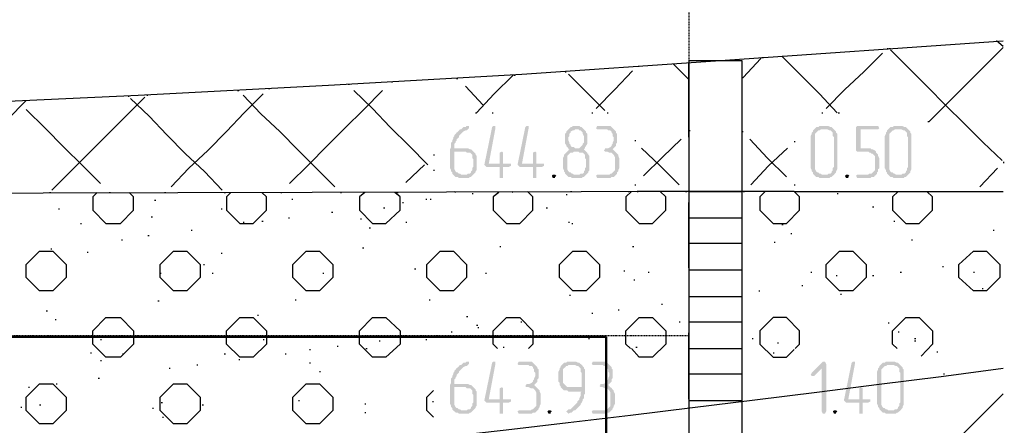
# Model space of a CAD drawing. Header units: millimetres. Extents: x -93479 to 1057970, y -66333 to 172656.
# Tile 142 of 145: x 235343 to 239113, y 49640 to 51193. Entities that reach past the tile are written whole.
import ezdxf

# ---------------------------------------------------------------- set-up
doc = ezdxf.new("R2010")
doc.units = ezdxf.units.MM
doc.linetypes.add('01 Штриховая _4 мм_', pattern=[6, 3.5, -2.5])
doc.layers.add('PDF _Геометрия', color=7, linetype='Continuous')
doc.layers.add('PDF _Сплошная заливка', color=7, linetype='Continuous')
doc.layers.add('РАЗМЕРЫ', color=7, linetype='Continuous', lineweight=9)

# ---------------------------------------------------------------- blocks, each defined once
blk = doc.blocks.new('геология3')
at = {"layer": 'PDF _Сплошная заливка', "transparency": 33554559}
for points in [[(70.3861, -10.1648), (70.3844, -10.1648), (70.3828, -10.1665), (70.3794, -10.1665), (70.3778, -10.1682), (70.3761, -10.1698), (70.3744, -10.1698), (70.3728, -10.1715), (70.3711, -10.1732), (70.3694, -10.1748), (70.3678, -10.1765), (70.3661, -10.1782), (70.3661, -10.1798), (70.3644, -10.1815), (70.3644, -10.1832), (70.3628, -10.1865), (70.3628, -10.1882), (70.3611, -10.1898), (70.3611, -10.1965), (70.3594, -10.1998), (70.3594, -10.2282), (70.3611, -10.2315), (70.3611, -10.2332), (70.3628, -10.2348), (70.3628, -10.2365), (70.3644, -10.2382), (70.3761, -10.2382), (70.3744, -10.2365), (70.3728, -10.2365), (70.3711, -10.2348), (70.3694, -10.2348), (70.3678, -10.2332), (70.3661, -10.2298), (70.3661, -10.2032), (70.3944, -10.2032), (70.3928, -10.2015), (70.3911, -10.1998), (70.3894, -10.1998), (70.3861, -10.1982), (70.3661, -10.1982), (70.3661, -10.1915), (70.3678, -10.1898), (70.3678, -10.1882), (70.3694, -10.1865), (70.3694, -10.1848), (70.3711, -10.1832), (70.3728, -10.1815), (70.3728, -10.1798), (70.3744, -10.1782), (70.3761, -10.1765), (70.3778, -10.1748), (70.3794, -10.1732), (70.3828, -10.1715), (70.3844, -10.1715), (70.3861, -10.1698), (70.3878, -10.1682), (70.3878, -10.1648)], [(70.4261, -10.1648), (70.4244, -10.1648), (70.4228, -10.1665), (70.4111, -10.2232), (70.4128, -10.2248), (70.4144, -10.2265), (70.4344, -10.2265), (70.4344, -10.2432), (70.4394, -10.2432), (70.4394, -10.2398), (70.4394, -10.2265), (70.4478, -10.2265), (70.4511, -10.2248), (70.4511, -10.2215), (70.4178, -10.2215), (70.4278, -10.1682), (70.4278, -10.1648)], [(70.4761, -10.1648), (70.4744, -10.1648), (70.4728, -10.1665), (70.4611, -10.2232), (70.4628, -10.2248), (70.4644, -10.2265), (70.4844, -10.2265), (70.4844, -10.2432), (70.4894, -10.2432), (70.4894, -10.2398), (70.4894, -10.2265), (70.4978, -10.2265), (70.5011, -10.2248), (70.5011, -10.2215), (70.4678, -10.2215), (70.4778, -10.1682), (70.4778, -10.1648)], [(70.5494, -10.1648), (70.5444, -10.1648), (70.5428, -10.1665), (70.5411, -10.1665), (70.5394, -10.1682), (70.5378, -10.1698), (70.5361, -10.1715), (70.5344, -10.1732), (70.5344, -10.1748), (70.5328, -10.1765), (70.5328, -10.1915), (70.5344, -10.1932), (70.5344, -10.1948), (70.5361, -10.1965), (70.5378, -10.1982), (70.5378, -10.1998), (70.5394, -10.1998), (70.5378, -10.2015), (70.5361, -10.2032), (70.5528, -10.2032), (70.5544, -10.2048), (70.5594, -10.2048), (70.5611, -10.2065), (70.5628, -10.2082), (70.5628, -10.2132), (70.5644, -10.2148), (70.5644, -10.2265), (70.5628, -10.2282), (70.5628, -10.2315), (70.5611, -10.2332), (70.5611, -10.2348), (70.5594, -10.2365), (70.5561, -10.2365), (70.5544, -10.2382), (70.5344, -10.2382), (70.5361, -10.2398), (70.5378, -10.2415), (70.5411, -10.2415), (70.5428, -10.2432), (70.5578, -10.2432), (70.5594, -10.2415), (70.5611, -10.2415), (70.5628, -10.2398), (70.5644, -10.2382), (70.5661, -10.2365), (70.5678, -10.2348), (70.5678, -10.2332), (70.5694, -10.2315), (70.5694, -10.2098), (70.5678, -10.2082), (70.5678, -10.2065), (70.5661, -10.2065), (70.5661, -10.2048), (70.5644, -10.2032), (70.5628, -10.2015), (70.5611, -10.1998), (70.5628, -10.1982), (70.5478, -10.1982), (70.5461, -10.1965), (70.5428, -10.1965), (70.5411, -10.1948), (70.5411, -10.1932), (70.5394, -10.1915), (70.5394, -10.1898), (70.5378, -10.1865), (70.5378, -10.1815), (70.5394, -10.1798), (70.5394, -10.1765), (70.5411, -10.1748), (70.5411, -10.1732), (70.5444, -10.1715), (70.5461, -10.1715), (70.5478, -10.1698), (70.5611, -10.1698), (70.5594, -10.1682), (70.5578, -10.1665), (70.5561, -10.1665), (70.5544, -10.1648), (70.5511, -10.1648)], [(70.5611, -10.1698), (70.5494, -10.1698), (70.5528, -10.1698), (70.5544, -10.1715), (70.5561, -10.1715), (70.5578, -10.1732), (70.5594, -10.1748), (70.5594, -10.1765), (70.5611, -10.1798), (70.5611, -10.1898), (70.5594, -10.1915), (70.5594, -10.1932), (70.5578, -10.1948), (70.5561, -10.1965), (70.5544, -10.1982), (70.5494, -10.1982), (70.5628, -10.1982), (70.5628, -10.1965), (70.5644, -10.1948), (70.5661, -10.1915), (70.5661, -10.1765), (70.5644, -10.1748), (70.5644, -10.1732), (70.5628, -10.1715)], [(70.5944, -10.1648), (70.5811, -10.1648), (70.5794, -10.1682), (70.5811, -10.1698), (70.5961, -10.1698), (70.5978, -10.1715), (70.6011, -10.1715), (70.6028, -10.1732), (70.6028, -10.1748), (70.6044, -10.1765), (70.6044, -10.1798), (70.6061, -10.1815), (70.6061, -10.1865), (70.6044, -10.1898), (70.6044, -10.1915), (70.6028, -10.1932), (70.6028, -10.1948), (70.6011, -10.1965), (70.5978, -10.1982), (70.5928, -10.1982), (70.5928, -10.1998), (70.5911, -10.2015), (70.5928, -10.2032), (70.5961, -10.2032), (70.5994, -10.2048), (70.6028, -10.2048), (70.6044, -10.2065), (70.6061, -10.2082), (70.6078, -10.2115), (70.6078, -10.2315), (70.6061, -10.2332), (70.6044, -10.2348), (70.6028, -10.2365), (70.6011, -10.2365), (70.5994, -10.2382), (70.5811, -10.2382), (70.5794, -10.2398), (70.5811, -10.2432), (70.6011, -10.2432), (70.6028, -10.2415), (70.6061, -10.2415), (70.6078, -10.2398), (70.6094, -10.2382), (70.6111, -10.2365), (70.6111, -10.2348), (70.6128, -10.2332), (70.6128, -10.2315), (70.6144, -10.2282), (70.6144, -10.2132), (70.6128, -10.2098), (70.6128, -10.2082), (70.6111, -10.2065), (70.6094, -10.2048), (70.6078, -10.2032), (70.6061, -10.2015), (70.6044, -10.1998), (70.6061, -10.1982), (70.6078, -10.1965), (70.6094, -10.1948), (70.6094, -10.1915), (70.6111, -10.1898), (70.6111, -10.1765), (70.6094, -10.1748), (70.6094, -10.1732), (70.6078, -10.1715), (70.6061, -10.1698), (70.6044, -10.1682), (70.6028, -10.1665), (70.6011, -10.1648), (70.5961, -10.1648)], [(70.9261, -10.1648), (70.9161, -10.1648), (70.9144, -10.1665), (70.9111, -10.1665), (70.9094, -10.1682), (70.9078, -10.1698), (70.9061, -10.1715), (70.9061, -10.1732), (70.9044, -10.1748), (70.9044, -10.1765), (70.9028, -10.1798), (70.9028, -10.2282), (70.9044, -10.2315), (70.9044, -10.2332), (70.9061, -10.2348), (70.9061, -10.2365), (70.9078, -10.2382), (70.9094, -10.2398), (70.9111, -10.2415), (70.9144, -10.2415), (70.9161, -10.2432), (70.9311, -10.2432), (70.9328, -10.2415), (70.9344, -10.2415), (70.9361, -10.2398), (70.9378, -10.2382), (70.9194, -10.2382), (70.9178, -10.2365), (70.9161, -10.2365), (70.9144, -10.2348), (70.9128, -10.2348), (70.9111, -10.2332), (70.9094, -10.2298), (70.9094, -10.1765), (70.9111, -10.1748), (70.9128, -10.1732), (70.9144, -10.1715), (70.9161, -10.1715), (70.9178, -10.1698), (70.9378, -10.1698), (70.9361, -10.1682), (70.9344, -10.1665), (70.9328, -10.1665), (70.9294, -10.1648), (70.9278, -10.1648)], [(70.9378, -10.1698), (70.9261, -10.1698), (70.9278, -10.1698), (70.9311, -10.1715), (70.9328, -10.1715), (70.9344, -10.1732), (70.9361, -10.1748), (70.9361, -10.1798), (70.9378, -10.1815), (70.9378, -10.2265), (70.9361, -10.2282), (70.9361, -10.2315), (70.9344, -10.2332), (70.9344, -10.2348), (70.9328, -10.2365), (70.9294, -10.2365), (70.9278, -10.2382), (70.9194, -10.2382), (70.9378, -10.2382), (70.9394, -10.2365), (70.9411, -10.2348), (70.9411, -10.2332), (70.9428, -10.2298), (70.9428, -10.1765), (70.9411, -10.1748), (70.9411, -10.1732), (70.9394, -10.1715)], [(71.0028, -10.1648), (70.9728, -10.1648), (70.9711, -10.1665), (70.9711, -10.2015), (70.9728, -10.2032), (70.9894, -10.2032), (70.9911, -10.2048), (70.9928, -10.2048), (70.9944, -10.2065), (70.9961, -10.2065), (70.9978, -10.2082), (70.9994, -10.2098), (70.9994, -10.2315), (70.9978, -10.2332), (70.9961, -10.2348), (70.9944, -10.2365), (70.9911, -10.2365), (70.9894, -10.2382), (70.9728, -10.2382), (70.9711, -10.2398), (70.9728, -10.2432), (70.9928, -10.2432), (70.9944, -10.2415), (70.9978, -10.2415), (70.9994, -10.2398), (71.0011, -10.2382), (71.0028, -10.2365), (71.0028, -10.2348), (71.0044, -10.2332), (71.0044, -10.2298), (71.0061, -10.2282), (71.0061, -10.2132), (71.0044, -10.2098), (71.0044, -10.2082), (71.0028, -10.2065), (71.0011, -10.2048), (71.0011, -10.2032), (70.9994, -10.2015), (70.9961, -10.1998), (70.9944, -10.1998), (70.9928, -10.1982), (70.9778, -10.1982), (70.9778, -10.1698), (71.0044, -10.1698), (71.0061, -10.1682), (71.0044, -10.1648)], [(71.0378, -10.1648), (71.0278, -10.1648), (71.0261, -10.1665), (71.0228, -10.1665), (71.0211, -10.1682), (71.0194, -10.1698), (71.0178, -10.1715), (71.0178, -10.1732), (71.0161, -10.1748), (71.0161, -10.1765), (71.0144, -10.1798), (71.0144, -10.2282), (71.0161, -10.2315), (71.0161, -10.2332), (71.0178, -10.2348), (71.0178, -10.2365), (71.0194, -10.2382), (71.0211, -10.2398), (71.0228, -10.2415), (71.0261, -10.2415), (71.0278, -10.2432), (71.0428, -10.2432), (71.0444, -10.2415), (71.0461, -10.2415), (71.0478, -10.2398), (71.0494, -10.2382), (71.0311, -10.2382), (71.0294, -10.2365), (71.0278, -10.2365), (71.0261, -10.2348), (71.0244, -10.2348), (71.0228, -10.2332), (71.0211, -10.2298), (71.0211, -10.1765), (71.0228, -10.1748), (71.0244, -10.1732), (71.0261, -10.1715), (71.0278, -10.1715), (71.0294, -10.1698), (71.0494, -10.1698), (71.0478, -10.1682), (71.0461, -10.1665), (71.0444, -10.1665), (71.0411, -10.1648), (71.0394, -10.1648)], [(71.0494, -10.1698), (71.0378, -10.1698), (71.0394, -10.1698), (71.0428, -10.1715), (71.0444, -10.1715), (71.0461, -10.1732), (71.0478, -10.1748), (71.0478, -10.1798), (71.0494, -10.1815), (71.0494, -10.2265), (71.0478, -10.2282), (71.0478, -10.2315), (71.0461, -10.2332), (71.0461, -10.2348), (71.0444, -10.2365), (71.0411, -10.2365), (71.0394, -10.2382), (71.0311, -10.2382), (71.0494, -10.2382), (71.0511, -10.2365), (71.0528, -10.2348), (71.0528, -10.2332), (71.0544, -10.2298), (71.0544, -10.1765), (71.0528, -10.1748), (71.0528, -10.1732), (71.0511, -10.1715)], [(70.3944, -10.2032), (70.3828, -10.2032), (70.3844, -10.2048), (70.3894, -10.2048), (70.3911, -10.2065), (70.3928, -10.2082), (70.3928, -10.2132), (70.3944, -10.2148), (70.3944, -10.2265), (70.3928, -10.2282), (70.3928, -10.2315), (70.3911, -10.2332), (70.3911, -10.2348), (70.3894, -10.2365), (70.3861, -10.2365), (70.3844, -10.2382), (70.3644, -10.2382), (70.3661, -10.2398), (70.3678, -10.2415), (70.3711, -10.2415), (70.3728, -10.2432), (70.3878, -10.2432), (70.3894, -10.2415), (70.3911, -10.2415), (70.3928, -10.2398), (70.3944, -10.2382), (70.3961, -10.2365), (70.3978, -10.2348), (70.3978, -10.2332), (70.3994, -10.2315), (70.3994, -10.2098), (70.3978, -10.2082), (70.3978, -10.2065), (70.3961, -10.2048)], [(70.4378, -10.2032), (70.4344, -10.2048), (70.4344, -10.2065), (70.4344, -10.2215), (70.4178, -10.2215), (70.4394, -10.2215), (70.4394, -10.2048)], [(70.4878, -10.2032), (70.4844, -10.2048), (70.4844, -10.2065), (70.4844, -10.2215), (70.4678, -10.2215), (70.4894, -10.2215), (70.4894, -10.2048)], [(70.5361, -10.2032), (70.5344, -10.2048), (70.5328, -10.2065), (70.5311, -10.2082), (70.5311, -10.2098), (70.5294, -10.2132), (70.5294, -10.2148), (70.5294, -10.2282), (70.5311, -10.2315), (70.5311, -10.2332), (70.5328, -10.2348), (70.5328, -10.2365), (70.5344, -10.2382), (70.5461, -10.2382), (70.5444, -10.2365), (70.5428, -10.2365), (70.5411, -10.2348), (70.5394, -10.2348), (70.5378, -10.2332), (70.5361, -10.2298), (70.5361, -10.2098), (70.5378, -10.2082), (70.5394, -10.2065), (70.5411, -10.2048), (70.5444, -10.2048), (70.5461, -10.2032), (70.5528, -10.2032)], [(70.5161, -10.2382), (70.5144, -10.2382), (70.5128, -10.2398), (70.5144, -10.2432), (70.5178, -10.2432), (70.5178, -10.2415), (70.5194, -10.2398), (70.5178, -10.2382)], [(70.9578, -10.2382), (70.9561, -10.2382), (70.9544, -10.2398), (70.9561, -10.2432), (70.9594, -10.2432), (70.9594, -10.2415), (70.9611, -10.2398), (70.9594, -10.2382)], [(70.3861, -10.5198), (70.3844, -10.5198), (70.3828, -10.5215), (70.3794, -10.5215), (70.3778, -10.5232), (70.3761, -10.5248), (70.3744, -10.5248), (70.3728, -10.5265), (70.3711, -10.5282), (70.3694, -10.5298), (70.3678, -10.5315), (70.3661, -10.5332), (70.3661, -10.5348), (70.3644, -10.5365), (70.3644, -10.5382), (70.3628, -10.5415), (70.3628, -10.5432), (70.3611, -10.5448), (70.3611, -10.5515), (70.3594, -10.5548), (70.3594, -10.5832), (70.3611, -10.5865), (70.3611, -10.5882), (70.3628, -10.5898), (70.3628, -10.5915), (70.3644, -10.5932), (70.3761, -10.5932), (70.3744, -10.5915), (70.3728, -10.5915), (70.3711, -10.5898), (70.3694, -10.5898), (70.3678, -10.5882), (70.3661, -10.5848), (70.3661, -10.5582), (70.3944, -10.5582), (70.3928, -10.5565), (70.3911, -10.5548), (70.3894, -10.5548), (70.3861, -10.5532), (70.3661, -10.5532), (70.3661, -10.5465), (70.3678, -10.5448), (70.3678, -10.5432), (70.3694, -10.5415), (70.3694, -10.5398), (70.3711, -10.5382), (70.3728, -10.5365), (70.3728, -10.5348), (70.3744, -10.5332), (70.3761, -10.5315), (70.3778, -10.5298), (70.3794, -10.5282), (70.3828, -10.5265), (70.3844, -10.5265), (70.3861, -10.5248), (70.3878, -10.5232), (70.3878, -10.5198)], [(70.4261, -10.5198), (70.4244, -10.5198), (70.4228, -10.5215), (70.4111, -10.5782), (70.4128, -10.5798), (70.4144, -10.5815), (70.4344, -10.5815), (70.4344, -10.5982), (70.4394, -10.5982), (70.4394, -10.5948), (70.4394, -10.5815), (70.4478, -10.5815), (70.4511, -10.5798), (70.4511, -10.5765), (70.4178, -10.5765), (70.4278, -10.5232), (70.4278, -10.5198)], [(70.4761, -10.5198), (70.4628, -10.5198), (70.4611, -10.5232), (70.4628, -10.5248), (70.4778, -10.5248), (70.4794, -10.5265), (70.4828, -10.5265), (70.4844, -10.5282), (70.4844, -10.5298), (70.4861, -10.5315), (70.4861, -10.5348), (70.4878, -10.5365), (70.4878, -10.5415), (70.4861, -10.5448), (70.4861, -10.5465), (70.4844, -10.5482), (70.4844, -10.5498), (70.4828, -10.5515), (70.4794, -10.5532), (70.4744, -10.5532), (70.4744, -10.5548), (70.4728, -10.5565), (70.4744, -10.5582), (70.4778, -10.5582), (70.4811, -10.5598), (70.4844, -10.5598), (70.4861, -10.5615), (70.4878, -10.5632), (70.4894, -10.5665), (70.4894, -10.5865), (70.4878, -10.5882), (70.4861, -10.5898), (70.4844, -10.5915), (70.4828, -10.5915), (70.4811, -10.5932), (70.4628, -10.5932), (70.4611, -10.5948), (70.4628, -10.5982), (70.4828, -10.5982), (70.4844, -10.5965), (70.4878, -10.5965), (70.4894, -10.5948), (70.4911, -10.5932), (70.4928, -10.5915), (70.4928, -10.5898), (70.4944, -10.5882), (70.4944, -10.5865), (70.4961, -10.5832), (70.4961, -10.5682), (70.4944, -10.5648), (70.4944, -10.5632), (70.4928, -10.5615), (70.4911, -10.5598), (70.4894, -10.5582), (70.4878, -10.5565), (70.4861, -10.5548), (70.4878, -10.5532), (70.4894, -10.5515), (70.4911, -10.5498), (70.4911, -10.5465), (70.4928, -10.5448), (70.4928, -10.5315), (70.4911, -10.5298), (70.4911, -10.5282), (70.4894, -10.5265), (70.4878, -10.5248), (70.4861, -10.5232), (70.4844, -10.5215), (70.4828, -10.5198), (70.4778, -10.5198)], [(70.5278, -10.5248), (70.5261, -10.5265), (70.5261, -10.5282), (70.5244, -10.5298), (70.5244, -10.5315), (70.5228, -10.5348), (70.5228, -10.5498), (70.5244, -10.5515), (70.5244, -10.5548), (70.5261, -10.5565), (70.5261, -10.5582), (70.5278, -10.5598), (70.5394, -10.5582), (70.5361, -10.5582), (70.5344, -10.5565), (70.5328, -10.5548), (70.5311, -10.5532), (70.5294, -10.5515), (70.5294, -10.5315), (70.5311, -10.5298), (70.5328, -10.5282), (70.5344, -10.5265), (70.5361, -10.5265), (70.5378, -10.5248), (70.5461, -10.5248)], [(70.5461, -10.5198), (70.5361, -10.5198), (70.5344, -10.5215), (70.5311, -10.5215), (70.5294, -10.5232), (70.5278, -10.5248), (70.5478, -10.5248), (70.5511, -10.5265), (70.5528, -10.5265), (70.5544, -10.5282), (70.5561, -10.5298), (70.5561, -10.5348), (70.5578, -10.5365), (70.5578, -10.5582), (70.5394, -10.5582), (70.5278, -10.5598), (70.5294, -10.5615), (70.5311, -10.5632), (70.5361, -10.5632), (70.5378, -10.5648), (70.5578, -10.5648), (70.5561, -10.5665), (70.5561, -10.5715), (70.5544, -10.5748), (70.5544, -10.5765), (70.5528, -10.5782), (70.5511, -10.5798), (70.5511, -10.5815), (70.5494, -10.5832), (70.5478, -10.5848), (70.5461, -10.5865), (70.5444, -10.5882), (70.5428, -10.5898), (70.5411, -10.5915), (70.5378, -10.5915), (70.5361, -10.5932), (70.5344, -10.5948), (70.5361, -10.5965), (70.5378, -10.5982), (70.5411, -10.5965), (70.5428, -10.5965), (70.5444, -10.5948), (70.5461, -10.5932), (70.5478, -10.5932), (70.5494, -10.5915), (70.5511, -10.5898), (70.5528, -10.5882), (70.5544, -10.5865), (70.5561, -10.5848), (70.5561, -10.5832), (70.5578, -10.5815), (70.5594, -10.5782), (70.5594, -10.5765), (70.5611, -10.5748), (70.5611, -10.5698), (70.5628, -10.5682), (70.5628, -10.5315), (70.5611, -10.5298), (70.5611, -10.5282), (70.5594, -10.5265), (70.5578, -10.5248), (70.5561, -10.5232), (70.5544, -10.5215), (70.5528, -10.5215), (70.5494, -10.5198), (70.5478, -10.5198)], [(70.5878, -10.5198), (70.5744, -10.5198), (70.5728, -10.5232), (70.5744, -10.5248), (70.5894, -10.5248), (70.5911, -10.5265), (70.5944, -10.5265), (70.5961, -10.5282), (70.5961, -10.5298), (70.5978, -10.5315), (70.5978, -10.5348), (70.5994, -10.5365), (70.5994, -10.5415), (70.5978, -10.5448), (70.5978, -10.5465), (70.5961, -10.5482), (70.5961, -10.5498), (70.5944, -10.5515), (70.5911, -10.5532), (70.5861, -10.5532), (70.5861, -10.5548), (70.5844, -10.5565), (70.5861, -10.5582), (70.5894, -10.5582), (70.5928, -10.5598), (70.5961, -10.5598), (70.5978, -10.5615), (70.5994, -10.5632), (70.6011, -10.5665), (70.6011, -10.5865), (70.5994, -10.5882), (70.5978, -10.5898), (70.5961, -10.5915), (70.5944, -10.5915), (70.5928, -10.5932), (70.5744, -10.5932), (70.5728, -10.5948), (70.5744, -10.5982), (70.5944, -10.5982), (70.5961, -10.5965), (70.5994, -10.5965), (70.6011, -10.5948), (70.6028, -10.5932), (70.6044, -10.5915), (70.6044, -10.5898), (70.6061, -10.5882), (70.6061, -10.5865), (70.6078, -10.5832), (70.6078, -10.5682), (70.6061, -10.5648), (70.6061, -10.5632), (70.6044, -10.5615), (70.6028, -10.5598), (70.6011, -10.5582), (70.5994, -10.5565), (70.5978, -10.5548), (70.5994, -10.5532), (70.6011, -10.5515), (70.6028, -10.5498), (70.6028, -10.5465), (70.6044, -10.5448), (70.6044, -10.5315), (70.6028, -10.5298), (70.6028, -10.5282), (70.6011, -10.5265), (70.5994, -10.5248), (70.5978, -10.5232), (70.5961, -10.5215), (70.5944, -10.5198), (70.5894, -10.5198)], [(70.9228, -10.5198), (70.9211, -10.5198), (70.9044, -10.5365), (70.9028, -10.5398), (70.9044, -10.5415), (70.9078, -10.5415), (70.9194, -10.5298), (70.9261, -10.5232), (70.9244, -10.5198)], [(70.9261, -10.5232), (70.9194, -10.5298), (70.9194, -10.5948), (70.9211, -10.5982), (70.9244, -10.5982), (70.9261, -10.5948)], [(70.9678, -10.5198), (70.9661, -10.5198), (70.9644, -10.5215), (70.9528, -10.5782), (70.9544, -10.5798), (70.9561, -10.5815), (70.9761, -10.5815), (70.9761, -10.5982), (70.9811, -10.5982), (70.9811, -10.5948), (70.9811, -10.5815), (70.9894, -10.5815), (70.9928, -10.5798), (70.9928, -10.5765), (70.9594, -10.5765), (70.9694, -10.5232), (70.9694, -10.5198)], [(71.0261, -10.5198), (71.0161, -10.5198), (71.0144, -10.5215), (71.0111, -10.5215), (71.0094, -10.5232), (71.0078, -10.5248), (71.0061, -10.5265), (71.0061, -10.5282), (71.0044, -10.5298), (71.0044, -10.5315), (71.0028, -10.5348), (71.0028, -10.5832), (71.0044, -10.5865), (71.0044, -10.5882), (71.0061, -10.5898), (71.0061, -10.5915), (71.0078, -10.5932), (71.0094, -10.5948), (71.0111, -10.5965), (71.0144, -10.5965), (71.0161, -10.5982), (71.0311, -10.5982), (71.0328, -10.5965), (71.0344, -10.5965), (71.0361, -10.5948), (71.0378, -10.5932), (71.0194, -10.5932), (71.0178, -10.5915), (71.0161, -10.5915), (71.0144, -10.5898), (71.0128, -10.5898), (71.0111, -10.5882), (71.0094, -10.5848), (71.0094, -10.5315), (71.0111, -10.5298), (71.0128, -10.5282), (71.0144, -10.5265), (71.0161, -10.5265), (71.0178, -10.5248), (71.0378, -10.5248), (71.0361, -10.5232), (71.0344, -10.5215), (71.0328, -10.5215), (71.0294, -10.5198), (71.0278, -10.5198)], [(71.0378, -10.5248), (71.0261, -10.5248), (71.0278, -10.5248), (71.0311, -10.5265), (71.0328, -10.5265), (71.0344, -10.5282), (71.0361, -10.5298), (71.0361, -10.5348), (71.0378, -10.5365), (71.0378, -10.5815), (71.0361, -10.5832), (71.0361, -10.5865), (71.0344, -10.5882), (71.0344, -10.5898), (71.0328, -10.5915), (71.0294, -10.5915), (71.0278, -10.5932), (71.0194, -10.5932), (71.0378, -10.5932), (71.0394, -10.5915), (71.0411, -10.5898), (71.0411, -10.5882), (71.0428, -10.5848), (71.0428, -10.5315), (71.0411, -10.5298), (71.0411, -10.5282), (71.0394, -10.5265)], [(70.3944, -10.5582), (70.3828, -10.5582), (70.3844, -10.5598), (70.3894, -10.5598), (70.3911, -10.5615), (70.3928, -10.5632), (70.3928, -10.5682), (70.3944, -10.5698), (70.3944, -10.5815), (70.3928, -10.5832), (70.3928, -10.5865), (70.3911, -10.5882), (70.3911, -10.5898), (70.3894, -10.5915), (70.3861, -10.5915), (70.3844, -10.5932), (70.3644, -10.5932), (70.3661, -10.5948), (70.3678, -10.5965), (70.3711, -10.5965), (70.3728, -10.5982), (70.3878, -10.5982), (70.3894, -10.5965), (70.3911, -10.5965), (70.3928, -10.5948), (70.3944, -10.5932), (70.3961, -10.5915), (70.3978, -10.5898), (70.3978, -10.5882), (70.3994, -10.5865), (70.3994, -10.5648), (70.3978, -10.5632), (70.3978, -10.5615), (70.3961, -10.5598)], [(70.4378, -10.5582), (70.4344, -10.5598), (70.4344, -10.5615), (70.4344, -10.5765), (70.4178, -10.5765), (70.4394, -10.5765), (70.4394, -10.5598)], [(70.9794, -10.5582), (70.9761, -10.5598), (70.9761, -10.5615), (70.9761, -10.5765), (70.9594, -10.5765), (70.9811, -10.5765), (70.9811, -10.5598)], [(70.5094, -10.5932), (70.5078, -10.5932), (70.5061, -10.5948), (70.5078, -10.5982), (70.5111, -10.5982), (70.5111, -10.5965), (70.5128, -10.5948), (70.5111, -10.5932)], [(70.9394, -10.5932), (70.9378, -10.5932), (70.9361, -10.5948), (70.9378, -10.5982), (70.9411, -10.5982), (70.9411, -10.5965), (70.9428, -10.5948), (70.9411, -10.5932)]]:
    blk.add_hatch(color=7, dxfattribs=at).paths.add_polyline_path(points)
at = {"layer": 'PDF _Геометрия', "color": 7, "lineweight": 25}
for points in [[(67.2561, -10.2548), (67.5628, -10.2548), (67.7111, -10.2515), (67.8561, -10.2465), (67.9994, -10.2398), (68.1411, -10.2315), (68.2811, -10.2215), (68.4211, -10.2098), (68.5611, -10.1965), (68.8061, -10.1765), (69.0628, -10.1598), (69.3294, -10.1448), (69.6061, -10.1315), (69.8894, -10.1182), (70.1761, -10.1032), (70.4678, -10.0865), (70.7594, -10.0665), (71.1928, -10.0365)], [(71.1928, -10.0448), (71.1828, -10.0365)], [(70.9261, -10.1382), (70.9544, -10.1098), (70.9828, -10.0832), (71.0111, -10.0548)], [(71.0178, -10.0482), (71.0194, -10.0482)], [(71.0211, -10.0482), (71.0228, -10.0482)], [(71.1911, -10.2165), (71.1628, -10.1898), (71.1344, -10.1615), (71.1061, -10.1332), (71.0794, -10.1065), (71.0511, -10.0782), (71.0228, -10.0498)], [(71.0794, -10.1582), (71.0811, -10.1582), (71.1094, -10.1298), (71.1361, -10.1032), (71.1644, -10.0748), (71.1928, -10.0465)], [(70.7194, -10.0948), (70.6961, -10.0715)], [(70.8011, -20.1048), (70.7994, -20.1048), (70.7994, -15.0665), (70.7994, -10.0665), (70.7194, -10.0665), (70.7194, -15.0665), (70.7194, -20.1048), (70.7211, -20.1048)], [(70.7994, -10.0915), (70.8011, -10.0915), (70.8278, -10.0632)], [(70.8294, -10.0615), (70.8311, -10.0615)], [(70.9428, -10.1448), (70.9161, -10.1165), (70.8878, -10.0882), (70.8594, -10.0598)], [(70.5328, -10.0832), (70.5344, -10.0832)], [(70.5928, -10.1415), (70.5644, -10.1132), (70.5378, -10.0865)], [(70.5794, -10.1382), (70.6078, -10.1098), (70.6344, -10.0815)], [(70.6428, -10.0748), (70.6444, -10.0748)], [(70.2711, -10.0982), (70.2728, -10.0982)], [(70.3694, -10.0932), (70.3711, -10.0932)], [(70.3978, -10.1448), (70.3994, -10.1448), (70.4261, -10.1165), (70.4544, -10.0882)], [(70.4561, -10.0882), (70.4578, -10.0882)], [(70.0394, -10.1115), (70.0411, -10.1115)], [(70.0861, -10.1082), (70.0878, -10.1082)], [(70.1178, -10.2515), (70.1461, -10.2232), (70.1744, -10.1948), (70.2011, -10.1682), (70.2294, -10.1398), (70.2578, -10.1115)], [(70.2061, -10.1015), (70.2078, -10.1015)], [(70.3261, -10.2232), (70.2978, -10.1948), (70.2694, -10.1665), (70.2428, -10.1382), (70.2144, -10.1115)], [(70.4094, -10.1332), (70.3828, -10.1048)], [(69.5811, -10.2665), (69.6094, -10.2382), (69.6378, -10.2098), (69.6644, -10.1815), (69.6928, -10.1548), (69.7211, -10.1265)], [(69.7594, -10.2615), (69.7878, -10.2332), (69.8161, -10.2048), (69.8428, -10.1782), (69.8711, -10.1498), (69.8994, -10.1215)], [(69.8744, -10.1198), (69.8761, -10.1198)], [(70.0161, -10.2615), (69.9894, -10.2332), (69.9611, -10.2065), (69.9328, -10.1782), (69.9061, -10.1498), (69.8778, -10.1232)], [(69.9028, -10.1182), (69.9044, -10.1182)], [(69.9394, -10.2565), (69.9661, -10.2282), (69.9944, -10.2015), (70.0228, -10.1732), (70.0494, -10.1448), (70.0778, -10.1165)], [(70.1861, -10.2565), (70.1594, -10.2298), (70.1311, -10.2015), (70.1028, -10.1732), (70.0744, -10.1465), (70.0478, -10.1182)], [(69.8328, -10.2515), (69.8061, -10.2248), (69.7778, -10.1965), (69.7494, -10.1682), (69.7211, -10.1398)], [(70.4228, -10.1448), (70.4244, -10.1448)], [(70.5728, -10.1448), (70.5744, -10.1448)], [(70.5961, -10.1448), (70.5978, -10.1448)], [(70.9194, -10.1448), (70.9211, -10.1448)], [(70.9444, -10.1448), (70.9461, -10.1448)], [(70.7194, -10.1715), (70.7211, -10.1715)], [(70.7994, -10.1732), (70.8011, -10.1732)], [(70.6378, -10.1865), (70.6394, -10.1865)], [(70.6511, -10.2398), (70.6794, -10.2115), (70.7078, -10.1848)], [(70.8661, -10.2415), (70.8378, -10.2132), (70.8111, -10.1848)], [(70.8778, -10.1882), (70.8794, -10.1882)], [(70.7044, -10.2532), (70.6761, -10.2248), (70.6478, -10.1982)], [(70.8128, -10.2532), (70.8394, -10.2248), (70.8678, -10.1982)], [(70.3344, -10.2082), (70.3361, -10.2082)], [(70.2928, -10.2498), (70.3211, -10.2232)], [(70.3344, -10.2315), (70.3361, -10.2315)], [(71.1578, -10.2565), (71.1844, -10.2282)], [(70.8344, -10.2632), (70.8261, -10.2715), (70.8261, -10.2915), (70.8461, -10.3115), (70.8661, -10.3115), (70.8861, -10.2915), (70.8861, -10.2715), (70.8778, -10.2632), (70.7594, -10.2632), (68.1261, -10.2698)], [(70.3678, -10.2648), (70.3661, -10.2632)], [(70.4328, -10.2648), (70.4244, -10.2715), (70.4244, -10.2915), (70.4444, -10.3115), (70.4644, -10.3115), (70.4844, -10.2915), (70.4844, -10.2715), (70.4761, -10.2632)], [(70.4528, -10.2648), (70.4544, -10.2632)], [(70.5411, -10.2632), (70.5428, -10.2632)], [(70.6328, -10.2632), (70.6244, -10.2715), (70.6244, -10.2915), (70.6444, -10.3115), (70.6644, -10.3115), (70.6844, -10.2915), (70.6844, -10.2715), (70.6761, -10.2632)], [(70.6278, -10.2632), (70.6294, -10.2632)], [(70.6378, -10.2532), (70.6394, -10.2532)], [(70.7611, -10.2632), (70.7594, -10.2632), (70.6411, -10.2632), (70.6428, -10.2632)], [(70.7144, -10.2632), (70.7161, -10.2632)], [(70.8011, -10.2632), (70.8028, -10.2632)], [(70.8778, -10.2532), (70.8794, -10.2532)], [(70.8778, -10.2632), (71.1928, -10.2632)], [(71.0344, -10.2632), (71.0261, -10.2715), (71.0261, -10.2915), (71.0461, -10.3115), (71.0661, -10.3115), (71.0861, -10.2915), (71.0861, -10.2715), (71.0778, -10.2632)], [(71.1494, -10.2632), (71.1511, -10.2632)], [(69.7561, -10.2648), (69.7578, -10.2648)], [(69.8278, -10.2648), (69.8211, -10.2715), (69.8211, -10.2915), (69.8411, -10.3115), (69.8628, -10.3115), (69.8828, -10.2915), (69.8828, -10.2715), (69.8761, -10.2648)], [(69.8461, -10.2648), (69.8478, -10.2648)], [(69.9144, -10.2765), (69.9161, -10.2765)], [(69.9294, -10.2648), (69.9311, -10.2648)], [(70.0194, -10.2648), (70.0211, -10.2648)], [(70.0294, -10.2648), (70.0228, -10.2715), (70.0228, -10.2915), (70.0428, -10.3115), (70.0628, -10.3115), (70.0828, -10.2915), (70.0828, -10.2715), (70.0761, -10.2648)], [(70.1044, -10.2648), (70.1061, -10.2648)], [(70.1211, -10.2748), (70.1228, -10.2748)], [(70.1944, -10.2648), (70.1961, -10.2648)], [(70.2311, -10.2648), (70.2228, -10.2715), (70.2228, -10.2915), (70.2428, -10.3115), (70.2628, -10.3115), (70.2844, -10.2915), (70.2844, -10.2715), (70.2761, -10.2648)], [(70.2794, -10.2648), (70.2811, -10.2648)], [(70.3228, -10.2748), (70.3244, -10.2748)], [(70.3294, -10.2748), (70.3311, -10.2748)], [(70.3928, -10.2665), (70.3944, -10.2665)], [(70.5344, -10.2682), (70.5361, -10.2682)], [(70.9428, -10.2665), (70.9444, -10.2665)], [(69.7694, -10.2898), (69.7711, -10.2898)], [(70.0144, -10.2898), (70.0161, -10.2898)], [(70.2594, -10.2882), (70.2611, -10.2882)], [(70.2878, -10.2798), (70.2894, -10.2798)], [(70.5044, -10.2882), (70.5061, -10.2882)], [(70.9961, -10.2865), (70.9978, -10.2865)], [(69.9094, -10.3015), (69.9111, -10.3015)], [(70.0761, -10.3082), (70.0778, -10.3082)], [(70.1161, -10.3032), (70.1178, -10.3032)], [(70.1811, -10.2948), (70.1828, -10.2948)], [(70.2244, -10.3048), (70.2261, -10.3048)], [(70.7194, -10.3032), (70.7994, -10.3032)], [(71.0278, -10.3082), (71.0294, -10.3082)], [(69.8028, -10.3115), (69.8044, -10.3115)], [(69.9694, -10.3215), (69.9711, -10.3215)], [(70.0478, -10.3098), (70.0494, -10.3098)], [(70.2378, -10.3182), (70.2394, -10.3182)], [(70.2928, -10.3098), (70.2944, -10.3098)], [(70.5378, -10.3098), (70.5394, -10.3098)], [(70.5428, -10.3115), (70.5444, -10.3115)], [(70.8594, -10.3132), (70.8611, -10.3132)], [(71.1778, -10.3215), (71.1794, -10.3215)], [(69.8644, -10.3365), (69.8661, -10.3365)], [(69.9044, -10.3298), (69.9061, -10.3298)], [(70.8728, -10.3265), (70.8744, -10.3265)], [(71.0544, -10.3365), (71.0561, -10.3365)], [(69.7578, -10.3498), (69.7594, -10.3498)], [(70.2278, -10.3482), (70.2294, -10.3482)], [(70.4344, -10.3465), (70.4361, -10.3465)], [(70.6344, -10.3465), (70.6361, -10.3465)], [(70.7194, -10.3415), (70.7994, -10.3415)], [(70.8478, -10.3398), (70.8494, -10.3398)], [(69.8128, -10.3548), (69.8144, -10.3548)], [(70.0144, -10.3565), (70.0161, -10.3565)], [(69.9878, -10.3732), (69.9894, -10.3732)], [(70.3061, -10.3798), (70.3078, -10.3798)], [(70.6211, -10.3832), (70.6228, -10.3832)], [(70.7194, -10.3815), (70.7994, -10.3815)], [(71.1011, -10.3765), (71.1028, -10.3765)], [(69.9228, -10.3865), (69.9244, -10.3865)], [(70.0011, -10.3865), (70.0028, -10.3865)], [(70.1678, -10.3865), (70.1694, -10.3865)], [(70.4128, -10.3865), (70.4144, -10.3865)], [(70.6361, -10.3965), (70.6378, -10.3965)], [(70.6578, -10.3848), (70.6594, -10.3848)], [(70.9028, -10.3848), (70.9044, -10.3848)], [(70.9411, -10.3898), (70.9428, -10.3898)], [(70.9961, -10.3898), (70.9978, -10.3898)], [(71.0378, -10.3848), (71.0394, -10.3848)], [(71.1478, -10.3848), (71.1494, -10.3848)], [(70.8894, -10.4048), (70.8911, -10.4048)], [(71.1611, -10.4098), (71.1628, -10.4098)], [(70.1261, -10.4265), (70.1278, -10.4265)], [(70.3278, -10.4265), (70.3294, -10.4265)], [(70.5394, -10.4198), (70.5411, -10.4198)], [(70.7194, -10.4215), (70.7994, -10.4215)], [(70.8244, -10.4132), (70.8261, -10.4132)], [(70.9478, -10.4182), (70.9494, -10.4182)], [(69.9194, -10.4282), (69.9211, -10.4282)], [(70.6128, -10.4415), (70.6144, -10.4415)], [(70.6778, -10.4332), (70.6794, -10.4332)], [(69.7511, -10.4432), (69.7528, -10.4432)], [(69.7644, -10.4565), (69.7661, -10.4565)], [(70.0694, -10.4498), (70.0711, -10.4498)], [(70.3844, -10.4515), (70.3861, -10.4515)], [(70.4311, -10.4998), (70.4244, -10.4932), (70.4244, -10.4732), (70.4444, -10.4532), (70.4644, -10.4532), (70.4844, -10.4732), (70.4844, -10.4932), (70.4778, -10.4998)], [(70.5728, -10.4465), (70.5744, -10.4465)], [(70.6311, -10.4998), (70.6244, -10.4932), (70.6244, -10.4732), (70.6444, -10.4532), (70.6644, -10.4532), (70.6844, -10.4732), (70.6844, -10.4932), (70.6644, -10.5132), (70.6444, -10.5132), (70.6328, -10.4998)], [(70.8794, -10.4998), (70.8861, -10.4932), (70.8861, -10.4732), (70.8661, -10.4532), (70.8461, -10.4532), (70.8261, -10.4732), (70.8261, -10.4932), (70.8461, -10.5132), (70.8661, -10.5132), (70.8778, -10.5015)], [(71.0328, -10.4998), (71.0261, -10.4932), (71.0261, -10.4732), (71.0461, -10.4532), (71.0661, -10.4532), (71.0861, -10.4732), (71.0861, -10.4932), (71.0694, -10.5115)], [(70.3994, -10.4648), (70.4011, -10.4648)], [(70.4011, -10.4682), (70.4028, -10.4682)], [(70.4661, -10.4598), (70.4678, -10.4598)], [(70.7044, -10.4598), (70.7061, -10.4598)], [(70.7194, -10.4598), (70.7994, -10.4598)], [(71.0194, -10.4615), (71.0211, -10.4615)], [(69.8328, -10.4865), (69.8344, -10.4865)], [(70.0778, -10.4865), (70.0794, -10.4865)], [(70.3228, -10.4865), (70.3244, -10.4865)], [(70.3611, -10.4748), (70.3628, -10.4748)], [(70.5678, -10.4848), (70.5694, -10.4848)], [(70.8144, -10.4848), (70.8161, -10.4848)], [(71.0344, -10.4748), (71.0361, -10.4748)], [(71.0594, -10.4848), (71.0611, -10.4848)], [(70.1478, -10.5015), (70.1494, -10.5015)], [(70.1894, -10.4965), (70.1911, -10.4965)], [(70.2328, -10.4998), (70.2344, -10.4998)], [(70.2528, -10.4882), (70.2544, -10.4882)], [(70.4394, -10.4982), (70.4411, -10.4982)], [(70.6394, -10.4982), (70.6411, -10.4982)], [(70.7194, -10.4998), (70.7994, -10.4998)], [(70.8528, -10.4915), (70.8544, -10.4915)], [(71.0594, -10.4882), (71.0611, -10.4882)], [(69.8178, -10.5065), (69.8194, -10.5065)], [(69.8661, -10.5082), (69.8678, -10.5082)], [(70.0194, -10.5082), (70.0211, -10.5082)], [(70.0411, -10.5165), (70.0428, -10.5165)], [(70.1111, -10.5082), (70.1128, -10.5082)], [(70.8461, -10.5065), (70.8478, -10.5065)], [(71.0928, -10.5048), (71.0944, -10.5048)], [(69.8328, -10.5182), (69.8344, -10.5182)], [(69.9361, -10.5298), (69.9378, -10.5298)], [(69.9778, -10.5248), (69.9794, -10.5248)], [(70.1478, -10.5215), (70.1494, -10.5215)], [(69.8294, -10.5448), (69.8311, -10.5448)], [(70.1628, -10.5348), (70.1644, -10.5348)], [(70.7194, -10.5382), (70.7994, -10.5382)], [(71.1028, -10.5382), (71.1044, -10.5382)], [(69.7244, -10.5582), (69.7261, -10.5582)], [(69.7661, -10.5532), (69.7678, -10.5532)], [(70.3344, -10.6032), (70.3244, -10.5932), (70.3244, -10.5732), (70.3344, -10.5632)], [(70.7994, -10.9615), (71.1928, -10.5682)], [(69.7128, -10.5882), (69.7144, -10.5882)], [(69.7411, -10.5848), (69.7428, -10.5848)], [(69.9111, -10.5898), (69.9128, -10.5898)], [(69.9244, -10.5815), (69.9261, -10.5815)], [(69.9861, -10.5848), (69.9878, -10.5848)], [(70.1311, -10.5782), (70.1328, -10.5782)], [(70.2311, -10.5832), (70.2328, -10.5832)], [(70.3328, -10.5798), (70.3344, -10.5798)], [(70.7194, -10.5782), (70.7994, -10.5782)], [(69.9261, -10.6032), (69.9278, -10.6032)], [(70.2311, -10.5965), (70.2328, -10.5965)]]:
    blk.add_lwpolyline(points, dxfattribs=at)
at = {"layer": 'PDF _Геометрия', "color": 7, "lineweight": 35}
for points in [[(70.7194, -10.0698), (70.7194, -10.1815)], [(70.7194, -10.2798), (70.7194, -10.3782)], [(70.7194, -10.4765), (70.7194, -10.5765)]]:
    blk.add_lwpolyline(points, dxfattribs=at)
at = {"layer": 'PDF _Геометрия', "color": 7, "lineweight": 25}
for points in [[(71.1944, -10.2198), (71.1928, -10.2198)], [(70.7994, -10.2632), (70.7194, -10.2632)], [(69.7211, -10.3932), (69.7211, -10.3732), (69.7411, -10.3532), (69.7611, -10.3532), (69.7811, -10.3732), (69.7811, -10.3932), (69.7611, -10.4132), (69.7411, -10.4132)], [(69.9228, -10.3932), (69.9228, -10.3732), (69.9428, -10.3532), (69.9628, -10.3532), (69.9828, -10.3732), (69.9828, -10.3932), (69.9628, -10.4132), (69.9428, -10.4132)], [(70.1228, -10.3932), (70.1228, -10.3732), (70.1428, -10.3532), (70.1628, -10.3532), (70.1828, -10.3732), (70.1828, -10.3932), (70.1628, -10.4132), (70.1428, -10.4132)], [(70.3244, -10.3932), (70.3244, -10.3732), (70.3444, -10.3532), (70.3644, -10.3532), (70.3844, -10.3732), (70.3844, -10.3932), (70.3644, -10.4132), (70.3444, -10.4132)], [(70.5244, -10.3932), (70.5244, -10.3732), (70.5444, -10.3532), (70.5644, -10.3532), (70.5844, -10.3732), (70.5844, -10.3932), (70.5644, -10.4132), (70.5444, -10.4132)], [(70.9261, -10.3932), (70.9261, -10.3732), (70.9461, -10.3532), (70.9661, -10.3532), (70.9861, -10.3732), (70.9861, -10.3932), (70.9661, -10.4132), (70.9461, -10.4132)], [(71.1261, -10.3932), (71.1261, -10.3732), (71.1478, -10.3532), (71.1678, -10.3532), (71.1878, -10.3732), (71.1878, -10.3932), (71.1678, -10.4132), (71.1478, -10.4132)], [(69.8211, -10.4932), (69.8211, -10.4732), (69.8411, -10.4532), (69.8628, -10.4532), (69.8828, -10.4732), (69.8828, -10.4932), (69.8628, -10.5132), (69.8411, -10.5132)], [(70.0228, -10.4932), (70.0228, -10.4732), (70.0428, -10.4532), (70.0628, -10.4532), (70.0828, -10.4732), (70.0828, -10.4932), (70.0628, -10.5132), (70.0428, -10.5132)], [(70.2228, -10.4932), (70.2228, -10.4732), (70.2428, -10.4532), (70.2628, -10.4532), (70.2844, -10.4732), (70.2844, -10.4932), (70.2628, -10.5132), (70.2428, -10.5132)], [(69.7211, -10.5932), (69.7211, -10.5732), (69.7411, -10.5532), (69.7611, -10.5532), (69.7811, -10.5732), (69.7811, -10.5932), (69.7611, -10.6132), (69.7411, -10.6132)], [(69.9228, -10.5932), (69.9228, -10.5732), (69.9428, -10.5532), (69.9628, -10.5532), (69.9828, -10.5732), (69.9828, -10.5932), (69.9628, -10.6132), (69.9428, -10.6132)], [(70.1228, -10.5932), (70.1228, -10.5732), (70.1428, -10.5532), (70.1628, -10.5532), (70.1828, -10.5732), (70.1828, -10.5932), (70.1628, -10.6132), (70.1428, -10.6132)]]:
    blk.add_lwpolyline(points, close=True, dxfattribs=at)
blk.add_arc((64.2379, 42.6629), 53.6454, 264.56607, 277.44911, dxfattribs=at)

msp = doc.modelspace()

# ---------------------------------------------------------------- linework, layer by layer
at = {"layer": 'PDF _Геометрия', "color": 7, "linetype": '01 Штриховая _4 мм_', "lineweight": 25}
msp.add_lwpolyline([(211726.3, 55233.6), (237905.8, 55233.6), (237905.8, 49983.4), (211726.3, 49983.4)], close=True, dxfattribs=at)
at = {"layer": 'РАЗМЕРЫ', "color": 7, "lineweight": 50}
msp.add_lwpolyline([(237589.1, 49979.2), (219404.9, 49979.2), (219404.9, 35533.9), (237589.1, 35533.9)], close=True, dxfattribs=at)

# ---------------------------------------------------------------- block references
at = {"color": 7, "xscale": 2541.29606099, "yscale": 2541.29606099, "zscale": 2541.29606099}
msp.add_blockref('геология3', (58186.8, 76618), dxfattribs=at)

doc.saveas('drawing.dxf')
